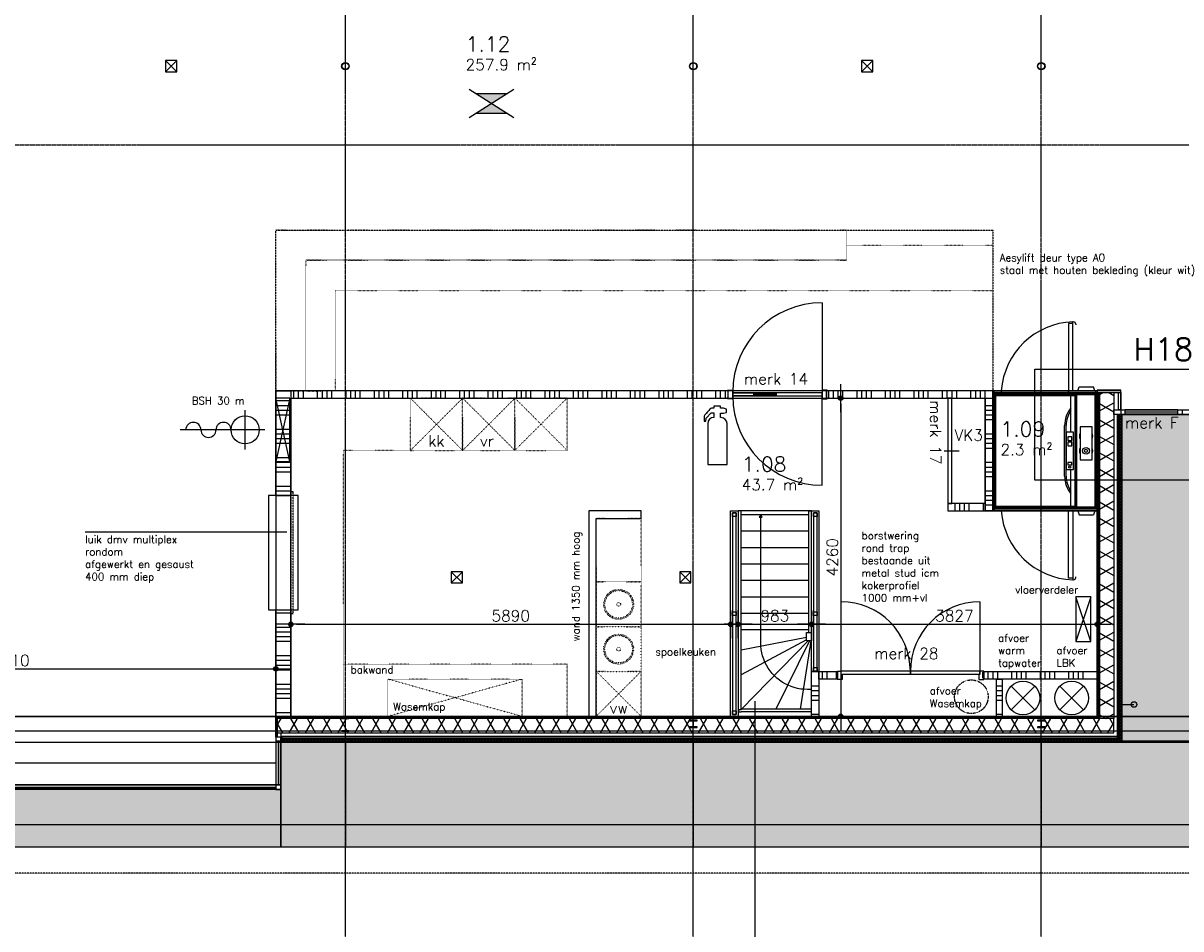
# Model space of a CAD drawing. Header units: millimetres. Extents: x -41560 to 117593, y -41642 to 17656.
# Tile 25 of 30: x 75911 to 91416, y -21350 to -9225. Entities that reach past the tile are written whole.
import ezdxf
from ezdxf.xclip import XClip

# ---------------------------------------------------------------- set-up
doc = ezdxf.new("R2010")
doc.units = ezdxf.units.MM
doc.header["$LTSCALE"] = 0.5
doc.header["$XCLIPFRAME"] = 0
doc.header["$PDMODE"] = 3
doc.header["$PDSIZE"] = 100
for name, pattern in [('ACAD_ISO07W100', [3, 0, -3]), ('CENTER2', [28.575, 19.05, -3.175, 3.175, -3.175]), ('HIDDEN2', [4.7625, 3.175, -1.5875])]:
    doc.linetypes.add(name, pattern=pattern)
for name, color, linetype in [('03-KOZIJN-BINNEN', 1, 'Continuous'), ('arc. 253', 253, 'Continuous'), ('arc. 9', 9, 'Continuous'), ('brandveiligheid', 9, 'Continuous'), ('detailaanduiding', 4, 'Continuous'), ('inrichting los', 7, 'ACAD_ISO07W100'), ('maat 1.5mm', 210, 'Continuous'), ('pen 0.05mm', 7, 'Continuous'), ('pen 0.10mm', 6, 'Continuous'), ('pen 0.15mm', 1, 'Continuous'), ('pen 0.20mm', 2, 'Continuous'), ('stramien', 9, 'CENTER2'), ('tekst 1.0mm', 7, 'Continuous'), ('tekst 1.5mm', 210, 'Continuous'), ('tekst 2.0mm', 211, 'Continuous'), ('tekstblocks', 6, 'Continuous')]:
    doc.layers.add(name, color=color, linetype=linetype)
doc.layers.add('hulplijn', color=140, linetype='Continuous', plot=False)
doc.layers.add('hulplijn opp', color=31, linetype='Continuous', plot=False)
doc.styles.add('1.0mm tekst', font='romans.shx', dxfattribs={"height": 1})
doc.styles.add('1.5mm tekst', font='romans.shx', dxfattribs={"height": 1.5})
doc.styles.add('2.0mm tekst', font='romans.shx', dxfattribs={"height": 2})
doc.styles.add('3.0mm tekst', font='romans.shx', dxfattribs={"height": 3})
doc.dimstyles.new('1.5mm maat', dxfattribs={"dimscale": 0, "dimtxt": 1.5, "dimasz": 0.75, "dimexe": 1.25, "dimexo": 0.625, "dimgap": 0.375, "dimtad": 1, "dimdec": 0, "dimtxsty": '1.5mm tekst', "dimblk": 'dot maatlijn-GVA', "dimcen": 2.5, "dimse1": 1, "dimse2": 1, "dimclrd": 7, "dimclrt": 256, "dimadec": 0, "dimazin": 0, "dimtfac": 1, "dimtdec": 0, "dimtmove": 0, "dimatfit": 3, "dimfxl": 1, "dimarcsym": 0})

# ---------------------------------------------------------------- blocks, each defined once
blk = doc.blocks.new('lift primeur 5000 easy')
at = {"layer": 'hulplijn'}
blk.add_lwpolyline([(-1380, 0), (0, 0), (0, 1550), (-1380, 1550)], close=True, dxfattribs=at)
at = {"layer": 'pen 0.05mm'}
for p, q in [((-318, 2502), (-308, 2502)), ((-318, 2480), (-318, 2502)), ((-278, 2472), (-278, 2462)), ((-8, 1580), (-1372, 1580)), ((-1372, 1525), (-1372, 1580)), ((-1276, 1580), (-1276, 1525)), ((-376, 1580), (-376, 1525)), ((-252, 1580), (-232, 1630)), ((-232, 1630), (-42, 1630)), ((-22, 1580), (-42, 1630)), ((-8, 1525), (-8, 1580)), ((-8, 1535), (-1372, 1535)), ((-1372, 1535), (-1372, 15)), ((-8, 1525), (-1372, 1525)), ((-1362, 1535), (-1362, 25)), ((-272, 1525), (-1362, 1525)), ((-1352, 1515), (-1352, 35)), ((-1352, 1515), (-288, 1515)), ((-342, 1025), (-342, 1515)), ((-288, 35), (-288, 1515)), ((-272, 25), (-272, 1525)), ((-18, 1525), (-262, 1525)), ((-262, 25), (-262, 1525)), ((-18, 25), (-18, 1525)), ((-8, 15), (-8, 1535)), ((-428, 436), (-428, 1114)), ((-408, 436), (-408, 1114)), ((-342, 35), (-342, 525)), ((-1372, 25), (-1372, -30)), ((-1372, 15), (-8, 15)), ((-1362, 25), (-272, 25)), ((-1352, 35), (-288, 35)), ((-1352, 35), (-288, 35)), ((-1352, 35), (-288, 35)), ((-262, 25), (-18, 25)), ((-8, -30), (-1372, -30)), ((-252, -30), (-232, -80)), ((-232, -80), (-42, -80)), ((-22, -30), (-42, -80)), ((-318, -930), (-318, -952)), ((-278, -922), (-278, -912)), ((-318, -952), (-308, -952))]:
    blk.add_line(p, q, dxfattribs=at)
for points in [[(-376, 2480), (-376, 1580), (-318, 1580), (-318, 2480)], [(-1276, 1580), (-1276, 1525), (-376, 1525), (-376, 1580)], [(-59, 653), (-59, 1097), (-220, 1097), (-220, 653)], [(-308, 525), (-308, 1025), (-408, 1025), (-408, 525)], [(-332, 912), (-332, 962), (-382, 962), (-382, 912)], [(-332, 842), (-332, 892), (-382, 892), (-382, 842)], [(-332, 587), (-332, 617), (-382, 617), (-382, 587)], [(-376, -930), (-376, -30), (-318, -30), (-318, -930)]]:
    blk.add_lwpolyline(points, close=True, dxfattribs=at)
for centre, radius in [((-140, 775), 46), ((-140, 775), 21), ((-358, 556), 15)]:
    blk.add_circle(centre, radius, dxfattribs=at)
for centre, radius, start, end in [((-282, 1507), 996, 92.0309, 175.7751), ((-308, 2472), 30, 0, 90), ((-32, 1106), 396, 141.7363, 178.8627), ((-32, 1106), 376, 145.7848, 178.8328), ((-140, 973), 90, 153.4263, 206.5737), ((-140, 973), 90, 333.5759, 26.4241), ((-140, 775), 90, 153.4263, 206.5737), ((-140, 775), 90, 333.5759, 26.4241), ((-32, 444), 396, 181.1373, 218.2637), ((-32, 444), 376, 181.1672, 214.2152), ((-282, 43), 996, 184.2249, 267.9691), ((-308, -922), 30, 270, 0)]:
    blk.add_arc(centre, radius, start, end, dxfattribs=at)
blk = doc.blocks.new('trap-vermeulen01')
at = {"layer": 'pen 0.05mm'}
for points in [[(280, 2605), (300, 2605), (300, 2638)], [(300, 2638), (300, 2605), (320, 2605)]]:
    blk.add_hatch(color=256, dxfattribs=at).paths.add_polyline_path(points)
for p, q in [((300, 2638), (280, 2605)), ((320, 2605), (300, 2638)), ((300, 925), (300, 2638)), ((280, 2605), (320, 2605)), ((302, 880), (300, 925)), ((306, 836), (302, 880)), ((314, 792), (306, 836)), ((325, 749), (314, 792)), ((339, 707), (325, 749)), ((356, 665), (339, 707)), ((376, 625), (356, 665)), ((399, 587), (376, 625)), ((425, 550), (399, 587)), ((453, 516), (425, 550)), ((483, 483), (453, 516)), ((516, 453), (483, 483)), ((550, 425), (516, 453)), ((587, 399), (550, 425)), ((625, 376), (587, 399)), ((665, 356), (625, 376)), ((707, 339), (665, 356)), ((749, 325), (707, 339)), ((792, 314), (749, 325)), ((836, 306), (792, 314)), ((880, 302), (836, 306)), ((925, 300), (880, 302)), ((1530, 300), (925, 300)), ((925, 300), (925, 300))]:
    blk.add_line(p, q, dxfattribs=at)
blk.add_circle((1530, 300), 20, dxfattribs=at)
at = {"layer": 'pen 0.15mm'}
for p, q in [((0, 38), (0, 2690)), ((38, 2690), (0, 2690)), ((942, 2690), (26, 2690)), ((26, 2690), (26, 2690)), ((38, 38), (38, 2690)), ((942, 2638), (38, 2638)), ((942, 2638), (38, 2638)), ((942, 2638), (38, 2638)), ((942, 1065), (942, 2690)), ((942, 2690), (980, 2690)), ((954, 2690), (954, 2690)), ((980, 1065), (980, 2690)), ((942, 2418), (38, 2418)), ((942, 2198), (38, 2198)), ((942, 1978), (38, 1978)), ((942, 1758), (38, 1758)), ((942, 1538), (38, 1538)), ((942, 1318), (38, 1318)), ((942, 1098), (38, 1098)), ((913, 996), (38, 827)), ((913, 966), (38, 495)), ((935, 950), (41, 38)), ((951, 950), (500, 38)), ((970, 950), (829, 38)), ((913, 950), (913, 1065)), ((913, 1065), (980, 1065)), ((980, 950), (913, 950)), ((980, 1065), (980, 950)), ((1530, 1002), (980, 1002)), ((1120, 964), (980, 964)), ((1090, 964), (1090, 38)), ((0, 38), (0, 38)), ((0, 38), (0, 0)), ((0, 26), (0, 38)), ((38, 26), (0, 26)), ((0, 0), (38, 0)), ((26, 26), (26, 26)), ((1530, 38), (38, 38)), ((38, 38), (38, 38)), ((38, 38), (38, 26)), ((1530, 0), (38, 0))]:
    blk.add_line(p, q, dxfattribs=at)
for points in [[(1310, 38), (1310, 964), (1090, 964), (1090, 38)], [(1530, 38), (1530, 964), (1310, 964), (1310, 38)]]:
    blk.add_lwpolyline(points, close=True, dxfattribs=at)
blk = doc.blocks.new('*U158')
at = {"layer": 'tekst 1.5mm', "style": '1.5mm tekst'}
blk.add_attdef('OPPERVLAK', (0, -5), '', height=1.5, dxfattribs=at)
at = {"layer": 'tekst 2.0mm', "style": '2.0mm tekst'}
blk.add_attdef('RUIMTENUMMER', (0, -2.5), '', height=2, dxfattribs=at)
blk = doc.blocks.new('oppervlakte verd-02')
at = {"layer": 'hulplijn opp'}
for points in [[(57965, 384), (76815, 384), (76815, 154), (80145, 154), (80145, 384), (100825, 384), (100825, -20256), (80860, -20256), (80860, -18836), (92125, -18836), (92125, -14466), (99170, -14466), (99170, -3836), (60935, -3836), (60935, -18836), (73625, -18836), (73625, -19481), (80860, -19486), (80860, -20256), (57965, -20256)], [(74810, -9881), (74810, -9721), (74792, -9721), (74792, -3996), (95630, -3996), (95630, -14406), (92110, -14406), (92110, -14146), (80795, -14146), (80795, -19421), (73685, -19421), (73685, -12486), (72435, -12486), (72435, -9881)], [(80995, -14246), (90295, -14246), (90295, -15756), (91795, -15756), (91795, -15686), (91795, -18506), (91795, -18506), (80995, -18506)], [(90395, -14146), (91795, -14146), (91795, -15756), (90395, -15756)]]:
    blk.add_lwpolyline(points, close=True, dxfattribs=at)
at = {"xscale": 100, "yscale": 100, "zscale": 100}
for p, values in [((83336, -9355), {'RUIMTENUMMER': '1.12', 'OPPERVLAK': '257.9 m²'}), ((90499, -14510), {'RUIMTENUMMER': '1.09', 'OPPERVLAK': '2.3 m²'}), ((87033, -14979), {'RUIMTENUMMER': '1.08', 'OPPERVLAK': '43.7 m²'})]:
    blk.add_blockref('*U158', p, dxfattribs=at).add_auto_attribs(values)
blk = doc.blocks.new('1302-stramien-01')
at = {"layer": 'hulplijn'}
for points in [[(-350, 350), (42350, 350), (42350, -18810), (-350, -18810)], [(-200, 200), (42200, 200), (42200, -18660), (-200, -18660)], [(0, 0), (42000, 0), (42000, -18460), (0, -18460)]]:
    blk.add_lwpolyline(points, close=True, dxfattribs=at)
at = {"layer": 'stramien'}
for p, q in [((23330, -23329), (23330, 10339)), ((27990, -23329), (27990, 10339)), ((32650, -23329), (32650, 10339)), ((-13469, -10810), (52270, -10810)), ((-13469, -18460), (52270, -18460))]:
    blk.add_line(p, q, dxfattribs=at)
blk = doc.blocks.new('*U198')
at = {"layer": 'brandveiligheid'}
h = blk.add_hatch(color=256, dxfattribs=at)
h.paths.add_polyline_path([(-2.85, -0.56), (-0.75, -1.87), (1.35, -0.56)])
h.paths.add_polyline_path([(-0.75, -1.87), (-2.85, -3.19), (1.35, -3.19)])
for p, q in [((-3.75, -3.75), (2.25, 0)), ((-3.75, 0), (2.25, -3.75)), ((-2.85, -0.56), (1.35, -0.56)), ((-2.85, -3.19), (1.35, -3.19))]:
    blk.add_line(p, q, dxfattribs=at)
blk = doc.blocks.new('dot maatlijn-GVA')
at = {"layer": 'maat 1.5mm'}
h = blk.add_hatch(color=7, dxfattribs=at)
edge = h.paths.add_edge_path()
edge.add_arc((0, 0), 0.4, 0, 360)
at = {"layer": 'maat 1.5mm', "color": 7}
for points in [[(0, 2.5), (0, -2.5)], [(-2.5, 0), (2.5, 0)]]:
    blk.add_lwpolyline(points, dxfattribs=at)
blk.add_circle((0, 0), 0.4, dxfattribs=at)
blk = doc.blocks.new('*D244')
at = {"layer": 'defpoints', "color": 0, "transparency": 16777216}
for p in [(79296, -17869), (72186, -18415), (79296, -18454)]:
    blk.add_point(p, dxfattribs=at)
at = {"layer": 'tekst 1.5mm', "color": 7, "lineweight": -2, "transparency": 16777216}
blk.add_line((72261, -17869), (79221, -17869), dxfattribs=at)
at = {"layer": 'tekst 1.5mm', "color": 7, "lineweight": -2, "transparency": 16777216, "xscale": 75, "yscale": 75, "zscale": 75, "rotation": 180}
blk.add_blockref('dot maatlijn-GVA', (72186, -17869), dxfattribs=at)
at = {"layer": 'tekst 1.5mm', "color": 7, "lineweight": -2, "transparency": 16777216, "xscale": 75, "yscale": 75, "zscale": 75}
blk.add_blockref('dot maatlijn-GVA', (79296, -17869), dxfattribs=at)
at = {"layer": 'tekst 1.5mm', "transparency": 16777216, "insert": (75741, -17757), "char_height": 150, "attachment_point": 5, "style": '1.5mm tekst'}
blk.add_mtext('7110', dxfattribs=at)
blk = doc.blocks.new('*D245')
at = {"layer": 'defpoints', "color": 0, "transparency": 16777216}
for p in [(85386, -17273), (79496, -17909), (85386, -17909)]:
    blk.add_point(p, dxfattribs=at)
at = {"layer": 'tekst 1.5mm', "color": 7, "lineweight": -2, "transparency": 16777216}
blk.add_line((79571, -17273), (85311, -17273), dxfattribs=at)
at = {"layer": 'tekst 1.5mm', "color": 7, "lineweight": -2, "transparency": 16777216, "xscale": 75, "yscale": 75, "zscale": 75, "rotation": 180}
blk.add_blockref('dot maatlijn-GVA', (79496, -17273), dxfattribs=at)
at = {"layer": 'tekst 1.5mm', "color": 7, "lineweight": -2, "transparency": 16777216, "xscale": 75, "yscale": 75, "zscale": 75}
blk.add_blockref('dot maatlijn-GVA', (85386, -17273), dxfattribs=at)
at = {"layer": 'tekst 1.5mm', "transparency": 16777216, "insert": (82441, -17160), "char_height": 150, "attachment_point": 5, "style": '1.5mm tekst'}
blk.add_mtext('5890', dxfattribs=at)
blk = doc.blocks.new('*D246')
at = {"layer": 'defpoints', "color": 0, "transparency": 16777216}
for p in [(86470, -17273), (85486, -17909), (86470, -17909)]:
    blk.add_point(p, dxfattribs=at)
at = {"layer": 'tekst 1.5mm', "color": 7, "lineweight": -2, "transparency": 16777216}
blk.add_line((85561, -17273), (86395, -17273), dxfattribs=at)
at = {"layer": 'tekst 1.5mm', "color": 7, "lineweight": -2, "transparency": 16777216, "xscale": 75, "yscale": 75, "zscale": 75, "rotation": 180}
blk.add_blockref('dot maatlijn-GVA', (85486, -17273), dxfattribs=at)
at = {"layer": 'tekst 1.5mm', "color": 7, "lineweight": -2, "transparency": 16777216, "xscale": 75, "yscale": 75, "zscale": 75}
blk.add_blockref('dot maatlijn-GVA', (86470, -17273), dxfattribs=at)
at = {"layer": 'tekst 1.5mm', "transparency": 16777216, "insert": (85978, -17160), "char_height": 150, "attachment_point": 5, "style": '1.5mm tekst'}
blk.add_mtext('983', dxfattribs=at)
blk = doc.blocks.new('*D247')
at = {"layer": 'defpoints', "color": 0, "transparency": 16777216}
for p in [(90296, -17273), (86470, -17909), (90296, -17909)]:
    blk.add_point(p, dxfattribs=at)
at = {"layer": 'tekst 1.5mm', "color": 7, "lineweight": -2, "transparency": 16777216}
blk.add_line((86545, -17273), (90221, -17273), dxfattribs=at)
at = {"layer": 'tekst 1.5mm', "color": 7, "lineweight": -2, "transparency": 16777216, "xscale": 75, "yscale": 75, "zscale": 75, "rotation": 180}
blk.add_blockref('dot maatlijn-GVA', (86470, -17273), dxfattribs=at)
at = {"layer": 'tekst 1.5mm', "color": 7, "lineweight": -2, "transparency": 16777216, "xscale": 75, "yscale": 75, "zscale": 75}
blk.add_blockref('dot maatlijn-GVA', (90296, -17273), dxfattribs=at)
at = {"layer": 'tekst 1.5mm', "transparency": 16777216, "insert": (88383, -17160), "char_height": 150, "attachment_point": 5, "style": '1.5mm tekst'}
blk.add_mtext('3827', dxfattribs=at)
blk = doc.blocks.new('*D248')
at = {"layer": 'defpoints', "color": 0, "transparency": 16777216}
for p in [(86613, -14246), (80338, -18506), (86860, -18506)]:
    blk.add_point(p, dxfattribs=at)
at = {"layer": 'tekst 1.5mm', "color": 7, "lineweight": -2, "transparency": 16777216}
blk.add_line((86860, -14321), (86860, -18431), dxfattribs=at)
at = {"layer": 'tekst 1.5mm', "color": 7, "lineweight": -2, "transparency": 16777216, "xscale": 75, "yscale": 75, "zscale": 75}
for p, rotation in [((86860, -14246), 90), ((86860, -18506), 270)]:
    blk.add_blockref('dot maatlijn-GVA', p, dxfattribs=dict(at, rotation=rotation))
at = {"layer": 'tekst 1.5mm', "transparency": 16777216, "insert": (86748, -16376), "char_height": 150, "attachment_point": 5, "rotation": 90, "style": '1.5mm tekst'}
blk.add_mtext('4260', dxfattribs=at)
blk = doc.blocks.new('*U196')
at = {"layer": 'brandveiligheid'}
for p, q in [((-1.88, 0.75), (-1.88, -4.5)), ((-4.5, -1.88), (6.82, -1.88))]:
    blk.add_line(p, q, dxfattribs=at)
blk.add_circle((-1.88, -1.88), 1.88, dxfattribs=at)
for centre, start, end in [((3.04, -1.88), 0, 180), ((1.01, -1.88), 180, 0), ((5.06, -1.88), 180, 0)]:
    blk.add_arc(centre, 1.01, start, end, dxfattribs=at)
blk = doc.blocks.new('*U197')
at = {"layer": 'brandveiligheid', "linetype": 'Continuous'}
blk.add_lwpolyline([(0.54, -1.55), (0.45, -1.55), (0.45, -0.97), (0.87, -0.97), (1.27, -0.85), (1.27, -0.42), (0.87, -0.3), (0.45, -0.3), (0.45, 0), (-0.45, 0), (-0.45, -0.29, 0.0002), (-0.73, -0.29, 0.1231), (-0.96, -0.41, -0.0017), (-1.63, -1.17, 0.157), (-1.73, -1.6, 0.0335), (-1.75, -2.01), (-1.49, -2.01), (-1.47, -1.64), (-0.79, -0.93), (-0.45, -0.93), (-0.45, -1.52), (-0.45, -1.52, 0.393), (-1.25, -2.32), (-1.25, -2.32), (-1.25, -7.83), (1.33, -7.83), (1.33, -2.37), (1.33, -2.35, 0.3931)], format="xyb", close=True, dxfattribs=at)
blk = doc.blocks.new('stalen buiskolom 101')
at = {"layer": 'arc. 9'}
h = blk.add_hatch(color=256, dxfattribs=at)
h.dxf.hatch_style = 1
edge = h.paths.add_edge_path()
edge.add_arc((0, 0), 50.8, 0, 360)
edge = h.paths.add_edge_path(flags=17)
edge.add_arc((0, 0), 44.8, 0, 360)
at = {"layer": 'pen 0.20mm'}
for radius in [50.8, 44.8]:
    blk.add_circle((0, 0), radius, dxfattribs=at)
blk = doc.blocks.new('*U25')
at = {"layer": 'arc. 9'}
h = blk.add_hatch(color=256, dxfattribs=at)
edge = h.paths.add_edge_path()
edge.add_line((14.5, -88), (50, -88))
edge.add_line((50, -88), (50, -96))
edge.add_line((50, -96), (-50, -96))
edge.add_line((-50, -96), (-50, -88))
edge.add_line((-50, -88), (-14.5, -88))
edge.add_arc((-14.5, -76), 12, 270, 360)
edge.add_line((-2.5, -76), (-2.5, -20))
edge.add_arc((-14.5, -20), 12, 0, 90)
edge.add_line((-14.5, -8), (-50, -8))
edge.add_line((-50, -8), (-50, 0))
edge.add_line((-50, 0), (50, 0))
edge.add_line((50, 0), (50, -8))
edge.add_line((50, -8), (14.5, -8))
edge.add_arc((14.5, -20), 12, 90, 180)
edge.add_line((2.5, -20), (2.5, -76))
edge.add_arc((14.5, -76), 12, 180, 270)
at = {"layer": 'pen 0.20mm', "linetype": 'ByBlock'}
blk.add_lwpolyline([(-50, -96), (50, -96), (50, -88), (14.5, -88, -0.4142136), (2.5, -76), (2.5, -20, -0.4142136), (14.5, -8), (50, -8), (50, 0), (-50, 0), (-50, -8), (-14.5, -8, -0.4142136), (-2.5, -20), (-2.5, -76, -0.4142136), (-14.5, -88), (-50, -88)], format="xyb", close=True, dxfattribs=at)
blk = doc.blocks.new('*U330')
at = {"layer": 'arc. 9'}
h = blk.add_hatch(dxfattribs=at)
h.set_pattern_fill('_USER', color=256, scale=189.939827, angle=59.9971, style=0, pattern_type=0)
h.set_pattern_definition([(59.9971, (10343.47, 189.96), (-164.488, 94.9782), [])])
h.paths.add_polyline_path([(0, 0), (0, 190), (11203, 190), (11203, 0)])
h = blk.add_hatch(dxfattribs=at)
h.set_pattern_fill('_USER', color=256, scale=189.939827, angle=119.9971, style=0, pattern_type=0)
h.set_pattern_definition([(119.9971, (10343.47, 189.96), (-164.4975, -94.9616), [])])
h.paths.add_polyline_path([(0, 0), (0, 190), (11203, 190), (11203, 0)])
at = {"layer": 'pen 0.10mm'}
blk.add_lwpolyline([(0, 0), (0, 190), (11203, 190), (11203, 0)], close=True, dxfattribs=at)
blk = doc.blocks.new('*U331')
at = {"layer": 'arc. 9'}
h = blk.add_hatch(dxfattribs=at)
h.set_pattern_fill('_USER', color=256, scale=189.939827, angle=59.9971, style=0, pattern_type=0)
h.set_pattern_definition([(59.997, (3505.96, 189.96), (-164.488, 94.978), [])])
h.paths.add_polyline_path([(0, 0), (0, 190), (4365, 190), (4365, 0)])
h = blk.add_hatch(dxfattribs=at)
h.set_pattern_fill('_USER', color=256, scale=189.939827, angle=119.9971, style=0, pattern_type=0)
h.set_pattern_definition([(119.997, (3505.96, 189.96), (-164.497, -94.962), [])])
h.paths.add_polyline_path([(0, 0), (0, 190), (4365, 190), (4365, 0)])
at = {"layer": 'pen 0.10mm'}
blk.add_lwpolyline([(0, 0), (0, 190), (4365, 190), (4365, 0)], close=True, dxfattribs=at)
blk = doc.blocks.new('*U324')
at = {"layer": 'arc. 9'}
h = blk.add_hatch(color=256, dxfattribs=at)
edge = h.paths.add_edge_path()
edge.add_line((-2.65, -17), (-2.65, -163))
edge.add_arc((-11.65, -163), 9, -90, 0, ccw=False)
edge.add_line((-11.65, -172), (-45.5, -172))
edge.add_line((-45.5, -172), (-45.5, -180))
edge.add_line((-45.5, -180), (45.5, -180))
edge.add_line((45.5, -180), (45.5, -172))
edge.add_line((45.5, -172), (11.65, -172))
edge.add_arc((11.65, -163), 9, 180, 270, ccw=False)
edge.add_line((2.65, -163), (2.65, -17))
edge.add_arc((11.65, -17), 9, 90, 180, ccw=False)
edge.add_line((11.65, -8), (45.5, -8))
edge.add_line((45.5, -8), (45.5, 0))
edge.add_line((45.5, 0), (-45.5, 0))
edge.add_line((-45.5, 0), (-45.5, -8))
edge.add_line((-45.5, -8), (-11.65, -8))
edge.add_arc((-11.65, -17), 9, 0, 90, ccw=False)
at = {"layer": 'pen 0.20mm'}
blk.add_lwpolyline([(-2.65, -17), (-2.65, -163, -0.41421356), (-11.65, -172), (-45.5, -172), (-45.5, -180), (45.5, -180), (45.5, -172), (11.65, -172, -0.41421356), (2.65, -163), (2.65, -17, -0.41421356), (11.65, -8), (45.5, -8), (45.5, 0), (-45.5, 0), (-45.5, -8), (-11.65, -8, -0.41421356)], format="xyb", close=True, dxfattribs=at)
blk = doc.blocks.new('dubbel deurkozijn binnen')
at = {"layer": 'hulplijn'}
for points in [[(-50, 0), (50, 0)], [(-50, -1974), (50, -1974)]]:
    blk.add_lwpolyline(points, dxfattribs=at)
at = {"layer": 'pen 0.05mm'}
for points in [[(985, -57), (55, -57)], [(985, -1917), (55, -1917)]]:
    blk.add_lwpolyline(points, dxfattribs=at)
for centre, start, end in [((55, -57), 270, 360), ((55, -1917), 0, 90)]:
    blk.add_arc(centre, 930, start, end, dxfattribs=at)
at = {"layer": 'pen 0.15mm'}
for points in [[(12, -72), (-57, -72), (-57, -5), (-40, -5), (-40, -17), (40, -17), (40, -5), (57, -5), (57, -55), (12, -55), (12, -72)], [(12, -1902), (-57, -1902), (-57, -1969), (-40, -1969), (-40, -1957), (40, -1957), (40, -1969), (57, -1969), (57, -1919), (12, -1919), (12, -1902)]]:
    blk.add_lwpolyline(points, dxfattribs=at)
for points in [[(55, -987), (55, -57), (15, -57), (15, -987)], [(55, -1917), (55, -987), (15, -987), (15, -1917)]]:
    blk.add_lwpolyline(points, close=True, dxfattribs=at)

msp = doc.modelspace()

# ---------------------------------------------------------------- hatches: boundary and pattern name
at = {"layer": 'arc. 253'}
h = msp.add_hatch(color=256, dxfattribs=at)
h.dxf.hatch_style = 1
h.paths.add_polyline_path([(56466.3, 384.3), (75316.3, 384.3), (78646.3, 384.3), (99326.3, 384.3), (99326.3, -20255.7), (56466.3, -20255.7)])
h.paths.add_polyline_path([(59436.3, -3835.7), (97671.3, -3835.7), (97671.3, -14465.7), (90626.3, -14465.7), (90626.3, -18835.7), (79361.3, -18835.7), (79361.3, -19485.7), (72126.3, -19485.7), (72126.3, -18835.7), (59436.3, -18835.7)], flags=16)
at = {"layer": 'arc. 9'}
h = msp.add_hatch(dxfattribs=at)
h.set_pattern_fill('ANSI34', color=256, scale=20, angle=495, style=0)
h.set_pattern_definition([(180, (147781.62, -29709.52), (-1e-13, -381), []), (180, (147718.12, -29646.02), (-1e-13, -381), []), (180, (147654.62, -29582.52), (-1e-13, -381), []), (180, (147591.12, -29519.02), (-1e-13, -381), [])])
h.paths.add_polyline_path([(79496.3, -15550.7), (79296.3, -15550.7), (79296.3, -14145.7), (79496.3, -14145.7)])
h = msp.add_hatch(dxfattribs=at)
h.set_pattern_fill('ANSI34', color=256, scale=20, angle=45, style=0)
h.set_pattern_definition([(90, (-3965.45, 42.44), (-381, 3e-14), []), (90, (-3901.95, 105.94), (-381, 3e-14), []), (90, (-3838.45, 169.44), (-381, 3e-14), []), (90, (-3774.95, 232.94), (-381, 3e-14), [])])
h.paths.add_polyline_path([(85355.1, -14245.7), (85355.1, -14145.7), (79496.3, -14145.7), (79496.3, -14245.7)])
h = msp.add_hatch(dxfattribs=at)
h.set_pattern_fill('ANSI34', color=256, scale=20, angle=45, style=0)
h.set_pattern_definition([(90, (4784.55, 42.44), (-381, 3e-14), []), (90, (4848.05, 105.94), (-381, 3e-14), []), (90, (4911.55, 169.44), (-381, 3e-14), []), (90, (4975.05, 232.94), (-381, 3e-14), [])])
h.paths.add_polyline_path([(88896.3, -14245.7), (88896.3, -14145.7), (86671.1, -14145.7), (86671.1, -14245.7)])
h = msp.add_hatch(dxfattribs=at)
h.set_pattern_fill('ANSI34', color=256, scale=20, angle=495, style=0)
h.set_pattern_definition([(180, (158293.7, -33201.4), (-1e-13, -381), []), (180, (158230.2, -33137.9), (-1e-13, -381), []), (180, (158166.7, -33074.4), (-1e-13, -381), []), (180, (158103.2, -33010.9), (-1e-13, -381), [])])
h.paths.add_polyline_path([(88796.3, -14245.7), (88896.3, -14245.7), (88896.3, -15755.7), (88796.3, -15755.7)])
h = msp.add_hatch(dxfattribs=at)
h.set_pattern_fill('ANSI34', color=256, scale=20, angle=45, style=0)
h.paths.add_polyline_path([(88296.3, -15755.7), (88796.3, -15755.7), (88796.3, -15655.7), (88296.3, -15655.7)])
h = msp.add_hatch(dxfattribs=at)
h.set_pattern_fill('ANSI34', color=256, scale=20, angle=495, style=0)
h.set_pattern_definition([(180, (147781.62, -32741.37), (-1e-13, -381), []), (180, (147718.12, -32677.87), (-1e-13, -381), []), (180, (147654.62, -32614.37), (-1e-13, -381), []), (180, (147591.12, -32550.87), (-1e-13, -381), [])])
h.paths.add_polyline_path([(79496.3, -18505.7), (79296.3, -18505.7), (79296.3, -17080.7), (79496.3, -17080.7)])
h = msp.add_hatch(dxfattribs=at)
h.set_pattern_fill('ANSI34', color=256, scale=20, angle=495, style=0)
h.set_pattern_definition([(180, (-2451.8, 0.0002), (-5e-13, -381), []), (180, (-2515.3, 63.5), (-5e-13, -381), []), (180, (-2578.8, 127), (-5e-13, -381), []), (180, (-2642.3, 190.5), (-5e-13, -381), [])])
h.paths.add_polyline_path([(86469.5, -17905.7), (86569.5, -17905.7), (86569.5, -18505.7), (86469.5, -18505.7)])
h = msp.add_hatch(dxfattribs=at)
h.set_pattern_fill('ANSI34', color=256, scale=20, angle=45, style=0)
h.paths.add_polyline_path([(86569.5, -17905.7), (86806, -17905.7), (86806, -18005.7), (86569.5, -18005.7)])
h = msp.add_hatch(dxfattribs=at)
h.set_pattern_fill('ANSI34', color=256, scale=20, angle=45, style=0)
h.paths.add_polyline_path([(90296.3, -18005.7), (88780, -18005.7), (88780, -17905.7), (90296.3, -17905.7)])
h = msp.add_hatch(dxfattribs=at)
h.set_pattern_fill('ANSI34', color=256, scale=20, angle=495, style=0)
h.paths.add_polyline_path([(88946.3, -18005.7), (89021.3, -18005.7), (89021.3, -18505.7), (88946.3, -18505.7)])
at = {"layer": 'pen 0.15mm'}
h = msp.add_hatch(dxfattribs=at)
h.set_pattern_fill('_USER', color=256, scale=20, pattern_type=0)
h.set_pattern_definition([(0, (98332.883, -14467.165), (0, 20), [])])
h.paths.add_polyline_path([(90626.3, -14483.7), (90626.3, -18835.7), (90600.3, -18835.7), (90600.3, -14483.7)])
h = msp.add_hatch(dxfattribs=at)
h.set_pattern_fill('_USER', color=256, scale=20, angle=90, pattern_type=0)
h.set_pattern_definition([(90, (98332.883, -14467.665), (-20, 1e-15), [])])
h.paths.add_polyline_path([(90600.3, -18835.7), (79379.3, -18835.7), (79379.3, -18809.7), (90600.3, -18809.7)])

# ---------------------------------------------------------------- linework, layer by layer
at = {"layer": '03-KOZIJN-BINNEN', "linetype": 'ByBlock'}
for points in [[(85346.1, -14153.7), (85346.1, -14138.7), (85413.1, -14138.7), (85413.1, -14252.7), (85413.1, -14252.7), (85413.1, -14252.7), (85346.1, -14252.7), (85346.1, -14237.7), (85355.1, -14237.7), (85355.1, -14153.7)], [(85415.6, -14175.7), (85696.1, -14175.7), (85696.1, -14215.7), (85415.6, -14215.7)], [(85996.1, -14215.7), (86610.6, -14215.7), (86610.6, -14175.7), (85996.1, -14175.7)], [(86680.1, -14153.7), (86680.1, -14138.7), (86613.1, -14138.7), (86613.1, -14252.7), (86613.1, -14252.7), (86613.1, -14252.7), (86680.1, -14252.7), (86680.1, -14237.7), (86671.1, -14237.7), (86671.1, -14153.7)]]:
    msp.add_lwpolyline(points, close=True, dxfattribs=at)
at = {"layer": 'brandveiligheid'}
for p, q in [((79481.3, -14245.7), (79296.3, -15095.7)), ((79481.3, -15095.7), (79296.3, -14245.7))]:
    msp.add_line(p, q, dxfattribs=at)
msp.add_lwpolyline([(79481.3, -15095.7), (79481.3, -14245.7), (79296.3, -14245.7), (79296.3, -15095.7)], close=True, dxfattribs=at)
at = {"layer": 'detailaanduiding'}
msp.add_line((72191.3, -19128.2), (79296.3, -19128.2), dxfattribs=at)
msp.add_lwpolyline([(89460.5, -13859.2), (91560.5, -13859.2), (91560.5, -15344.2), (89460.5, -15344.2)], close=True, dxfattribs=at)
at = {"layer": 'hulplijn'}
for points in [[(56466.3, 384.3), (75316.3, 384.3), (75316.3, 384.3), (78646.3, 384.3), (78646.3, 384.3), (99326.3, 384.3), (99326.3, -20255.7), (56466.3, -20255.7)], [(56696.3, 154.3), (99096.3, 154.3), (99096.3, -19955.7), (56696.3, -19955.7)], [(56896.3, -18505.7), (98896.3, -18505.7), (98896.3, -45.7), (56896.3, -45.7)]]:
    msp.add_lwpolyline(points, close=True, dxfattribs=at)
at = {"layer": 'hulplijn opp'}
msp.add_lwpolyline([(59436.3, -3835.7), (97671.3, -3835.7), (97671.3, -14465.7), (90626.3, -14465.7), (90626.3, -18835.7), (79361.3, -18835.7), (79361.3, -19485.7), (72126.3, -19485.7), (72126.3, -18835.7), (59436.3, -18835.7)], close=True, dxfattribs=at)
at = {"layer": 'inrichting los', "ltscale": 0.5}
for points in [[(79696.3, -12395.7), (86936.3, -12395.7), (86936.3, -11995.7), (79296.3, -11995.7), (79296.3, -14145.7), (79696.3, -14145.7)], [(80096.3, -12802.7), (88896.3, -12802.7), (88896.3, -12202.7), (86936.3, -12202.7), (86936.3, -12402.7), (79696.3, -12402.7), (79696.3, -14152.7), (80096.3, -14152.7)], [(79496.3, -18505.7), (79496.3, -14245.7), (81096.3, -14245.7), (81096.3, -14945.7), (80196.3, -14945.7), (80196.3, -18505.7)], [(81096.3, -14945.7), (81796.3, -14945.7), (81796.3, -14245.7), (81096.3, -14245.7)], [(81796.3, -14945.7), (82496.3, -14945.7), (82496.3, -14245.7), (81796.3, -14245.7)], [(82496.3, -14945.7), (83196.3, -14945.7), (83196.3, -14245.7), (82496.3, -14245.7)], [(83586.3, -16705.7), (84186.3, -16705.7), (84186.3, -15855.7), (83586.3, -15855.7)], [(83586.3, -17305.7), (84186.3, -17305.7), (84186.3, -16705.7), (83586.3, -16705.7)], [(80196.3, -18505.7), (83196.3, -18505.7), (83196.3, -17805.7), (80196.3, -17805.7)], [(83586.3, -18505.7), (84186.3, -18505.7), (84186.3, -17905.7), (83586.3, -17905.7)], [(80796.3, -18505.7), (82596.3, -18505.7), (82596.3, -18005.7), (80796.3, -18005.7)]]:
    msp.add_lwpolyline(points, close=True, dxfattribs=at)
for points in [[(81096.3, -14245.7), (81796.3, -14945.7)], [(81796.3, -14245.7), (81096.3, -14945.7)], [(81796.3, -14245.7), (82496.3, -14945.7)], [(82496.3, -14245.7), (81796.3, -14945.7)], [(82496.3, -14245.7), (83196.3, -14945.7)], [(83196.3, -14245.7), (82496.3, -14945.7)], [(83586.3, -17905.7), (84186.3, -18505.7)], [(84186.3, -17905.7), (83586.3, -18505.7)], [(80796.3, -18005.7), (82596.3, -18505.7)], [(82596.3, -18005.7), (80796.3, -18505.7)]]:
    msp.add_lwpolyline(points, dxfattribs=at)
at = {"layer": 'inrichting los', "ltscale": 0.3}
msp.add_lwpolyline([(83586.3, -17905.7), (84186.3, -17905.7), (84186.3, -17305.7), (83586.3, -17305.7)], close=True, dxfattribs=at)
for centre, radius in [((83886.3, -17005.7), 200), ((83886.3, -17005.7), 185), ((83886.3, -17005.7), 25), ((83886.3, -17605.7), 200), ((83886.3, -17605.7), 185)]:
    msp.add_circle(centre, radius, dxfattribs=at)
at = {"layer": 'inrichting los', "ltscale": 0.5}
msp.add_circle((83886.3, -17605.7), 25, dxfattribs=at)
at = {"layer": 'maat 1.5mm'}
msp.add_lwpolyline([(86469.5, -15755.7), (85486.3, -15755.7), (85486.3, -18505.7), (86469.5, -18505.7)], close=True, dxfattribs=at)
at = {"layer": 'pen 0.05mm'}
for p, q in [((77968.3, -9725.7), (77818.3, -9875.7)), ((77818.3, -9725.7), (77968.3, -9875.7)), ((87288.3, -9725.7), (87138.3, -9875.7)), ((87138.3, -9725.7), (87288.3, -9875.7)), ((81793.8, -16568.7), (81643.8, -16718.7)), ((81643.8, -16568.7), (81793.8, -16718.7)), ((84853.8, -16568.7), (84703.8, -16718.7)), ((84703.8, -16568.7), (84853.8, -16718.7))]:
    msp.add_line(p, q, dxfattribs=at)
at = {"layer": 'pen 0.05mm', "linetype": 'HIDDEN2'}
for points in [[(56696.3, 154.3), (99096.3, 154.3), (99096.3, -18705.7), (56696.3, -18705.7)], [(56896.3, -45.7), (98896.3, -45.7), (98896.3, -18505.7), (56896.3, -18505.7)], [(79496.3, -17130.7), (79526.3, -17130.7), (79526.3, -15500.7), (79496.3, -15500.7)]]:
    msp.add_lwpolyline(points, close=True, dxfattribs=at)
at = {"layer": 'pen 0.05mm'}
for points in [[(56696.3, 154.3), (99096.3, 154.3), (99096.3, -19955.7), (56696.3, -19955.7)], [(77818.3, -9875.7), (77968.3, -9875.7), (77968.3, -9725.7), (77818.3, -9725.7)], [(87138.3, -9875.7), (87288.3, -9875.7), (87288.3, -9725.7), (87138.3, -9725.7)], [(90667.3, -14465.7), (91373.8, -14465.7), (91373.8, -14400.7), (90667.3, -14400.7)], [(90626.3, -14483.7), (90626.3, -18835.7), (90600.3, -18835.7), (90600.3, -14483.7)], [(79196.3, -17080.7), (79596.3, -17080.7), (79596.3, -15550.7), (79196.3, -15550.7)], [(83486.3, -18505.7), (83586.3, -18505.7), (83586.3, -15855.7), (84186.3, -15855.7), (84186.3, -15755.7), (83486.3, -15755.7), (83486.3, -18505.7)], [(85386.3, -15755.7), (85486.3, -15755.7), (85486.3, -18505.7), (85386.3, -18505.7)], [(86469.5, -15755.7), (86569.5, -15755.7), (86569.5, -17905.7), (86469.5, -17905.7)], [(81643.8, -16718.7), (81793.8, -16718.7), (81793.8, -16568.7), (81643.8, -16568.7)], [(84703.8, -16718.7), (84853.8, -16718.7), (84853.8, -16568.7), (84703.8, -16568.7)], [(90008.8, -16903.8), (90008.8, -17503.8), (90208.8, -17503.8), (90208.8, -16903.8)], [(79361.3, -18835.7), (79296.3, -18835.7), (79296.3, -19420.7), (79361.3, -19420.7)], [(90600.3, -18835.7), (79379.3, -18835.7), (79379.3, -18809.7), (90600.3, -18809.7)], [(79296.3, -19485.7), (72191.3, -19485.7), (72191.3, -19420.7), (79296.3, -19420.7)]]:
    msp.add_lwpolyline(points, close=True, dxfattribs=at)
at = {"layer": 'pen 0.05mm', "linetype": 'HIDDEN2'}
msp.add_lwpolyline([(79296.3, -14145.7), (79296.3, -11995.7), (88896.3, -11995.7), (88896.3, -14145.7)], dxfattribs=at)
at = {"layer": 'pen 0.05mm'}
for points in [[(86610.6, -12967.3), (86610.6, -14162.3)], [(86610.6, -15410.7), (86610.6, -14215.7)], [(88246.3, -14950.7), (88446.3, -14950.7)], [(90208.8, -16903.8), (90008.8, -17503.8)], [(90208.8, -17503.8), (90008.8, -16903.8)], [(89142.1, -18101), (89460.3, -18419.2)], [(89142.1, -18419.2), (89460.3, -18101)], [(89793.9, -18101), (90112.1, -18419.2)], [(89793.9, -18419.2), (90112.1, -18101)], [(90626.3, -18347.2), (90788.2, -18347.2)]]:
    msp.add_lwpolyline(points, dxfattribs=at)
at = {"layer": 'pen 0.05mm', "linetype": 'ByBlock'}
msp.add_lwpolyline([(86610.6, -14175.7), (85415.6, -14175.7), (85415.6, -14215.7), (86610.6, -14215.7)], close=True, dxfattribs=at)
at = {"layer": 'pen 0.05mm', "linetype": 'HIDDEN2'}
msp.add_circle((88609.5, -18242.6), 225, dxfattribs=at)
at = {"layer": 'pen 0.05mm'}
for centre, radius in [((89301.2, -18260.1), 225), ((89953, -18260.1), 225), ((90788.2, -18347.2), 37.4)]:
    msp.add_circle(centre, radius, dxfattribs=at)
for centre, start, end in [((86610.6, -14162.3), 90, 180), ((86610.6, -14215.7), 180, 270)]:
    msp.add_arc(centre, 1195, start, end, dxfattribs=at)
at = {"layer": 'pen 0.10mm', "linetype": 'HIDDEN2'}
msp.add_lwpolyline([(55796.3, 4554.3), (99996.3, 4554.3), (99996.3, -20605.7), (55796.3, -20605.7)], close=True, dxfattribs=at)
at = {"layer": 'pen 0.10mm'}
for points in [[(56536.3, 384.3), (75316.3, 384.3), (75316.3, 154.3), (78646.3, 154.3), (78646.3, 384.3), (99326.3, 384.3), (99326.3, -20255.7), (56466.3, -20255.7)], [(85696.1, -14185.7), (85996.1, -14185.7), (85996.1, -14205.7), (85696.1, -14205.7)], [(90611.3, -14140.7), (90296.3, -14140.7), (90296.3, -14170.7), (90611.3, -14170.7)], [(90308.8, -14170.7), (90308.8, -18518.2), (90296.3, -18518.2), (90296.3, -14170.7)], [(90326.8, -14170.7), (90326.8, -18536.2), (90308.8, -18536.2), (90308.8, -14170.7)], [(90581.3, -14170.7), (90611.3, -14170.7), (90611.3, -14400.7), (90581.3, -14400.7)], [(90586.8, -18796.2), (90586.8, -14471.2), (90561.8, -14471.2), (90561.8, -18796.2)], [(90600.3, -14471.2), (90600.3, -18809.7), (90586.8, -18809.7), (90586.8, -14471.2)], [(91373.8, -14433.7), (90667.3, -14433.7), (90667.3, -14455.7), (91373.8, -14455.7)], [(79313.8, -18518.2), (79313.8, -18784.7), (79296.3, -18784.7), (79296.3, -18518.2)], [(90308.8, -18536.2), (79313.8, -18536.2), (79313.8, -18518.2), (90308.8, -18518.2)], [(79351.3, -19420.7), (79329.3, -19420.7), (79329.3, -18835.7), (79351.3, -18835.7)], [(79366.8, -18796.2), (79366.8, -18809.7), (90586.8, -18809.7), (90586.8, -18796.2)], [(79381.5, -18796.2), (79381.5, -18771.2), (90561.8, -18771.2), (90561.8, -18796.2)], [(79296.3, -19475.7), (72196.3, -19475.7), (72196.3, -19453.7), (79296.3, -19453.7)]]:
    msp.add_lwpolyline(points, close=True, dxfattribs=at)
at = {"layer": 'pen 0.15mm'}
for points in [[(88296.3, -15655.7), (88346.3, -15655.7), (88346.3, -14245.7), (88296.3, -14245.7)], [(90516.8, -14400.7), (90611.3, -14400.7), (90611.3, -14465.7), (90516.8, -14465.7)], [(90616.3, -14465.7), (90616.3, -14400.7), (90667.3, -14400.7), (90667.3, -14465.7)], [(91373.8, -14465.7), (91373.8, -14400.7), (91433.8, -14400.7), (91433.8, -14465.7)], [(79313.8, -18726.2), (79361.3, -18726.2), (79361.3, -18784.7), (79313.8, -18784.7)], [(79296.3, -18835.7), (79361.3, -18835.7), (79361.3, -18784.7), (79296.3, -18784.7)], [(79296.3, -19485.7), (79361.3, -19485.7), (79361.3, -19420.7), (79296.3, -19420.7)]]:
    msp.add_lwpolyline(points, close=True, dxfattribs=at)
for points in [[(80226.3, -18831.7), (80226.3, -20255.7)], [(84886.3, -18831.7), (84886.3, -20255.7)], [(89546.3, -18831.7), (89546.3, -20255.7)], [(90621.3, -18831.7), (99326.3, -18831.7)]]:
    msp.add_lwpolyline(points, dxfattribs=at)
at = {"layer": 'pen 0.20mm'}
for points in [[(79496.3, -15550.7), (79296.3, -15550.7), (79296.3, -14145.7), (79496.3, -14145.7)], [(85355.1, -14245.7), (85355.1, -14145.7), (79496.3, -14145.7), (79496.3, -14245.7)], [(88896.3, -14245.7), (88896.3, -14145.7), (86671.1, -14145.7), (86671.1, -14245.7)], [(88796.3, -14245.7), (88896.3, -14245.7), (88896.3, -15755.7), (88796.3, -15755.7)], [(88296.3, -15755.7), (88796.3, -15755.7), (88796.3, -15655.7), (88296.3, -15655.7)], [(85411.3, -15780.7), (85461.3, -15780.7), (85461.3, -15830.7), (85411.3, -15830.7)], [(86494.5, -15780.7), (86544.5, -15780.7), (86544.5, -15830.7), (86494.5, -15830.7)], [(79496.3, -18505.7), (79296.3, -18505.7), (79296.3, -17080.7), (79496.3, -17080.7)], [(85411.3, -17105.7), (85461.3, -17105.7), (85461.3, -17155.7), (85411.3, -17155.7)], [(86494.5, -17105.7), (86544.5, -17105.7), (86544.5, -17155.7), (86494.5, -17155.7)], [(86469.5, -17905.7), (86569.5, -17905.7), (86569.5, -18505.7), (86469.5, -18505.7)], [(86494.5, -17852.4), (86544.5, -17852.4), (86544.5, -17902.4), (86494.5, -17902.4)], [(86569.5, -17905.7), (86806, -17905.7), (86806, -18005.7), (86569.5, -18005.7)], [(90296.3, -18005.7), (88780, -18005.7), (88780, -17905.7), (90296.3, -17905.7)], [(88946.3, -18005.7), (89021.3, -18005.7), (89021.3, -18505.7), (88946.3, -18505.7)], [(85411.3, -18430.7), (85461.3, -18430.7), (85461.3, -18480.7), (85411.3, -18480.7)]]:
    msp.add_lwpolyline(points, close=True, dxfattribs=at)
at = {"layer": 'tekst 1.0mm', "ltscale": 0.3}
msp.add_lwpolyline([(76740.5, -16035.1), (79443.7, -16035.1)], dxfattribs=at)
at = {"layer": 'tekst 1.5mm'}
for points in [[(85411.3, -18480.7), (85461.3, -18480.7), (85461.3, -15780.7), (85411.3, -15780.7)], [(86494.5, -17907), (86544.5, -17907), (86544.5, -15780.7), (86494.5, -15780.7)]]:
    msp.add_lwpolyline(points, close=True, dxfattribs=at)
at = {"layer": 'tekstblocks'}
msp.add_lwpolyline([(85714.3, -21750.4), (85714.3, -18302.7)], dxfattribs=at)

# ---------------------------------------------------------------- block references
for name, p in [('oppervlakte verd-02', (-1498.9, 0)), ('1302-stramien-01', (56896.3, -45.7)), ('stalen buiskolom 101', (80226.3, -9800.7)), ('stalen buiskolom 101', (84886.3, -9800.7)), ('stalen buiskolom 101', (89546.3, -9800.7)), ('lift primeur 5000 easy', (90286.3, -15725.7)), ('*U25', (84886.3, -18557.7)), ('*U25', (89546.3, -18557.7))]:
    msp.add_blockref(name, p)
at = {"xscale": 100, "yscale": 100, "zscale": 100}
for name, p in [('*U198', (82259, -10110.8)), ('*U197', (85204.9, -14350.6))]:
    msp.add_blockref(name, p, dxfattribs=at)
for name, p, rotation in [('*U331', (90326.8, -14170.7), 270.0000008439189), ('dubbel deurkozijn binnen', (86806, -17955.7), 90)]:
    msp.add_blockref(name, p, dxfattribs=dict(rotation=rotation))
at = {"xscale": 100, "yscale": 100, "zscale": 100, "rotation": 180}
msp.add_blockref('*U196', (78696.3, -14858.2), dxfattribs=at)
ref = msp.add_blockref('trap-vermeulen01', (85489.5, -18445.7))
XClip(ref).set_block_clipping_path([(-3.2068772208, -59.9702805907), (980, 2690.03)])
at = {"xscale": -1, "rotation": 179.9999991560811}
msp.add_blockref('*U330', (79313.8, -18536.2), dxfattribs=at)
at = {"layer": 'detailaanduiding'}
msp.add_blockref('*U324', (80226.3, -18525.7), dxfattribs=at)

# ---------------------------------------------------------------- texts
at = {"layer": 'brandveiligheid', "insert": (78169.3, -14228.8), "char_height": 100, "width": 1380.823, "attachment_point": 1, "style": '1.0mm tekst'}
msp.add_mtext('BSH 30 m', dxfattribs=at)
at = {"layer": 'detailaanduiding', "insert": (90781.7, -13440.6), "char_height": 300, "width": 810, "attachment_point": 1, "style": '3.0mm tekst'}
msp.add_mtext('H18', dxfattribs=at)
at = {"layer": 'pen 0.05mm', "insert": (88385.5, -14667.2), "char_height": 150, "width": 1748.573, "attachment_point": 1, "style": '1.5mm tekst'}
msp.add_mtext('VK3', dxfattribs=at)
at = {"layer": 'tekst 1.0mm', "ltscale": 0.3, "attachment_point": 1}
for s, insert, char_height, width, style in [('Aesylift deur type A0\\Pstaal met houten bekleding (kleur wit)', (88989.9, -12314.1), 100, 3009.434, '1.0mm tekst'), ('kk', (81336, -14742.4), 150, 886.087, '1.5mm tekst'), ('vr', (82029.5, -14742.4), 150, 886.087, '1.5mm tekst'), ('luik dmv multiplex \\Prondom\\Pafgewerkt en gesaust\\P400 mm diep', (76740.5, -16085.1), 100, 3355.957, '1.0mm tekst'), ('borstwering\\Prond trap \\Pbestaande uit \\Pmetal stud icm\\Pkokerprofiel\\P1000 mm+vl', (87141.1, -16035.1), 100, 3355.957, '1.0mm tekst'), ('spoelkeuken', (84379.8, -17592.3), 100, 886.087, '1.0mm tekst'), ('bakwand', (80297.2, -17830.4), 100, 886.087, '1.0mm tekst'), ('Wasemkap', (80868, -18325.3), 100, 886.087, '1.0mm tekst'), ('vw', (83765.9, -18319.1), 150, 886.087, '1.5mm tekst')]:
    msp.add_mtext(s, dxfattribs=dict(at, insert=insert, char_height=char_height, width=width, style=style))
at = {"layer": 'tekst 1.0mm', "insert": (83263.6, -17501.5), "char_height": 100, "width": 2262.753, "attachment_point": 1, "rotation": 90, "style": '1.0mm tekst'}
msp.add_mtext('wand 1350 mm hoog', dxfattribs=at)
at = {"layer": 'tekst 1.0mm', "char_height": 100, "width": 886.087, "attachment_point": 1, "style": '1.0mm tekst'}
for s, insert in [('vloerverdeler', (89197, -16761.3)), ('afvoer\\Pwarm\\Ptapwater', (88968.5, -17407.1)), ('afvoer\\PLBK', (89750, -17573.6)), ('afvoer\\PWasemkap', (88052.9, -18114))]:
    msp.add_mtext(s, dxfattribs=dict(at, insert=insert))
at = {"layer": 'tekst 1.5mm', "char_height": 150, "attachment_point": 1, "style": '1.5mm tekst'}
for s, insert, width in [('merk 14', (85562.6, -13913), 1145.268), ('merk F', (90667.1, -14500), 1145.268), ('merk 28', (87307.6, -17589.2), 2853.559)]:
    msp.add_mtext(s, dxfattribs=dict(at, insert=insert, width=width))
at = {"layer": 'tekst 1.5mm', "insert": (88206.3, -14272.1), "char_height": 150, "width": 1145.268, "attachment_point": 1, "rotation": 270, "style": '1.5mm tekst'}
msp.add_mtext('merk 17', dxfattribs=at)

# ---------------------------------------------------------------- dimensions: what is measured, and where the dimension line sits
at = {"layer": 'tekst 1.5mm'}
dim = msp.add_linear_dim(base=(86860.3, -18505.7), p1=(86613.2, -14245.7), p2=(80338, -18505.7), angle=90, dimstyle='1.5mm maat', dxfattribs=at)
dim.commit()
dim.dimension.update_dxf_attribs({"geometry": '*D248', "text_midpoint": (86747.8, -16375.7)})
for base, p1, p2, picture, middle in [((85386.3, -17272.8), (79496.3, -17909.4), (85386.3, -17909.4), '*D245', (82441.3, -17160.3)), ((86469.5, -17272.8), (85486.3, -17909.4), (86469.5, -17909.4), '*D246', (85977.9, -17160.3)), ((90296.3, -17272.8), (86469.5, -17909.4), (90296.3, -17909.4), '*D247', (88382.9, -17160.3)), ((79296.3, -17869.1), (72186.3, -18415), (79296.3, -18453.9), '*D244', (75741.3, -17756.6))]:
    dim = msp.add_linear_dim(base=base, p1=p1, p2=p2, dimstyle='1.5mm maat', dxfattribs=at)
    dim.commit()
    dim.dimension.update_dxf_attribs({"geometry": picture, "text_midpoint": middle})

doc.saveas('drawing.dxf')
